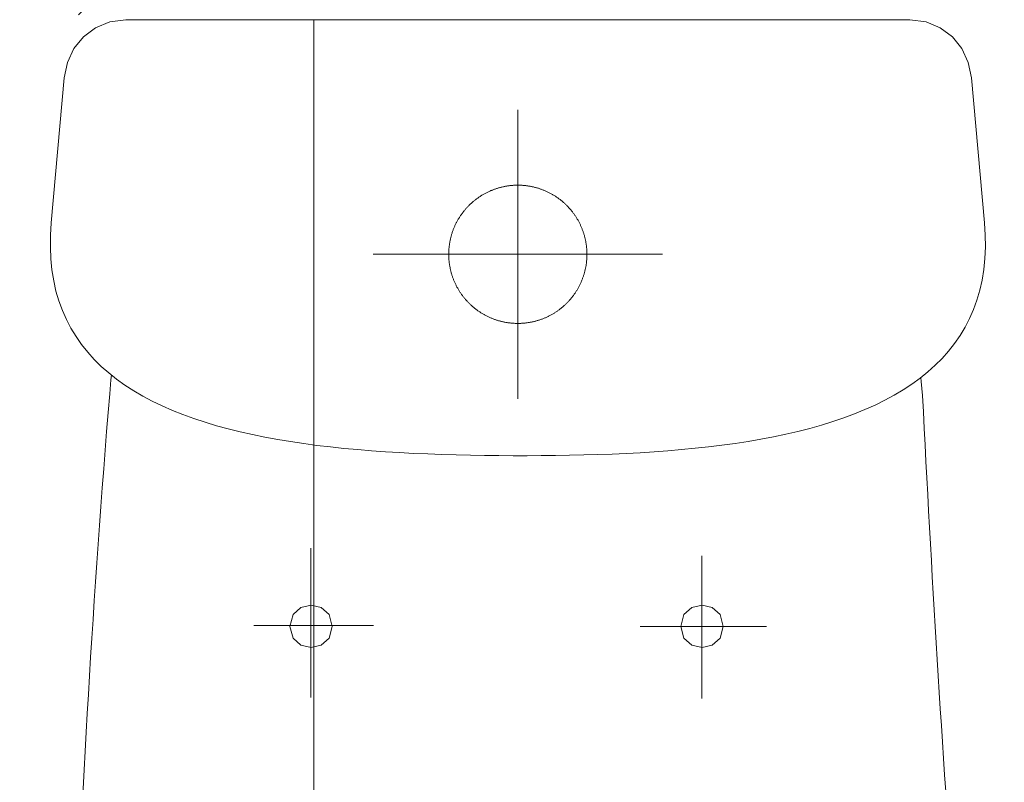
# Model space of a CAD drawing. Header units: centimetres. Extents: x 88729 to 133553, y -16225 to 14174.
# Tile 154 of 231: x 91598 to 91637, y -6344 to -6314. Entities that reach past the tile are written whole.
import ezdxf
from ezdxf.enums import TextEntityAlignment as Align

# ---------------------------------------------------------------- set-up
doc = ezdxf.new("R2010")
doc.units = ezdxf.units.CM
doc.layers.add('A-ARMATURA', color=252, linetype='Continuous', lineweight=5)
doc.layers.add('rz_zelbet', color=252, linetype='Continuous', lineweight=20)
for name, color, linetype in [('A-SUFITY', 252, 'Continuous'), ('E_PODKLAD', 7, 'Continuous'), ('R-MET-IWE', 252, 'Continuous')]:
    doc.layers.add(name, color=color, linetype=linetype)
doc.styles.get("Standard").update_dxf_attribs({"font": 'txt.shx'})

# ---------------------------------------------------------------- blocks, each defined once
blk = doc.blocks.new('A$C04280096')
at = {"layer": 'A-ARMATURA'}
for p, q in [((-161.82, -0.83), (-155.43, 0)), ((-155.43, 0), (155.43, 0)), ((155.43, 0), (161.82, -0.83)), ((-172.25, -6.79), (-167.48, -3.17)), ((-167.48, -3.17), (-161.82, -0.83)), ((161.82, -0.83), (167.48, -3.17)), ((167.48, -3.17), (172.25, -6.79)), ((-176, -11.46), (-172.25, -6.79)), ((172.25, -6.79), (176, -11.47)), ((-178.58, -16.96), (-176, -11.46)), ((176, -11.47), (178.58, -16.97)), ((-179.85, -23.06), (-178.58, -16.96)), ((178.58, -16.97), (179.85, -23.06)), ((-184.97, -80.5), (-179.85, -23.06)), ((179.85, -23.06), (184.97, -80.5)), ((0, -150.3), (0, -35.69)), ((-6.22, -66.31), (-6.5, -66.38)), ((-5.94, -66.25), (-6.22, -66.31)), ((-5.66, -66.19), (-5.94, -66.25)), ((-5.38, -66.13), (-5.66, -66.19)), ((-5.1, -66.08), (-5.38, -66.13)), ((-4.82, -66.02), (-5.1, -66.08)), ((-4.54, -65.97), (-4.82, -66.02)), ((-4.25, -65.93), (-4.54, -65.97)), ((-3.97, -65.89), (-4.25, -65.93)), ((-3.68, -65.85), (-3.97, -65.89)), ((-3.4, -65.81), (-3.68, -65.85)), ((-3.12, -65.77), (-3.4, -65.81)), ((-2.83, -65.74), (-3.12, -65.77)), ((-2.54, -65.72), (-2.83, -65.74)), ((-2.26, -65.69), (-2.54, -65.72)), ((-1.97, -65.67), (-2.26, -65.69)), ((-1.69, -65.65), (-1.97, -65.67)), ((-1.4, -65.63), (-1.69, -65.65)), ((-1.11, -65.62), (-1.4, -65.63)), ((-0.83, -65.61), (-1.11, -65.62)), ((-0.54, -65.6), (-0.83, -65.61)), ((-0.25, -65.6), (-0.54, -65.6)), ((0.03, -65.6), (-0.25, -65.6)), ((0.32, -65.6), (0.03, -65.6)), ((0.61, -65.6), (0.32, -65.6)), ((0.89, -65.61), (0.61, -65.6)), ((1.18, -65.62), (0.89, -65.61)), ((1.47, -65.64), (1.18, -65.62)), ((1.75, -65.65), (1.47, -65.64)), ((2.04, -65.67), (1.75, -65.65)), ((2.33, -65.7), (2.04, -65.67)), ((2.61, -65.72), (2.33, -65.7)), ((2.9, -65.75), (2.61, -65.72)), ((3.18, -65.78), (2.9, -65.75)), ((3.47, -65.82), (3.18, -65.78)), ((3.75, -65.86), (3.47, -65.82)), ((4.04, -65.9), (3.75, -65.86)), ((4.32, -65.94), (4.04, -65.9)), ((4.6, -65.99), (4.32, -65.94)), ((4.88, -66.04), (4.6, -65.99)), ((5.17, -66.09), (4.88, -66.04)), ((5.45, -66.14), (5.17, -66.09)), ((5.73, -66.2), (5.45, -66.14)), ((6.01, -66.26), (5.73, -66.2)), ((6.29, -66.33), (6.01, -66.26)), ((6.57, -66.4), (6.29, -66.33)), ((-15.13, -70.16), (-15.37, -70.32)), ((-14.89, -70), (-15.13, -70.16)), ((-14.65, -69.84), (-14.89, -70)), ((-14.41, -69.69), (-14.65, -69.84)), ((-14.16, -69.54), (-14.41, -69.69)), ((-13.92, -69.39), (-14.16, -69.54)), ((-13.67, -69.25), (-13.92, -69.39)), ((-13.42, -69.11), (-13.67, -69.25)), ((-13.17, -68.97), (-13.42, -69.11)), ((-12.92, -68.83), (-13.17, -68.97)), ((-12.66, -68.7), (-12.92, -68.83)), ((-12.41, -68.57), (-12.66, -68.7)), ((-12.15, -68.44), (-12.41, -68.57)), ((-11.89, -68.31), (-12.15, -68.44)), ((-11.63, -68.19), (-11.89, -68.31)), ((-11.37, -68.07), (-11.63, -68.19)), ((-11.11, -67.95), (-11.37, -68.07)), ((-10.85, -67.84), (-11.11, -67.95)), ((-10.58, -67.72), (-10.85, -67.84)), ((-10.32, -67.62), (-10.58, -67.72)), ((-10.05, -67.51), (-10.32, -67.62)), ((-9.79, -67.4), (-10.05, -67.51)), ((-9.52, -67.3), (-9.79, -67.4)), ((-9.25, -67.21), (-9.52, -67.3)), ((-8.98, -67.11), (-9.25, -67.21)), ((-8.71, -67.02), (-8.98, -67.11)), ((-8.43, -66.93), (-8.71, -67.02)), ((-8.16, -66.84), (-8.43, -66.93)), ((-7.89, -66.76), (-8.16, -66.84)), ((-7.61, -66.68), (-7.89, -66.76)), ((-7.33, -66.6), (-7.61, -66.68)), ((-7.06, -66.52), (-7.33, -66.6)), ((-6.78, -66.45), (-7.06, -66.52)), ((-6.5, -66.38), (-6.78, -66.45)), ((6.85, -66.47), (6.57, -66.4)), ((7.12, -66.54), (6.85, -66.47)), ((7.4, -66.62), (7.12, -66.54)), ((7.68, -66.69), (7.4, -66.62)), ((7.95, -66.78), (7.68, -66.69)), ((8.22, -66.86), (7.95, -66.78)), ((8.5, -66.95), (8.22, -66.86)), ((8.77, -67.04), (8.5, -66.95)), ((9.04, -67.13), (8.77, -67.04)), ((9.31, -67.23), (9.04, -67.13)), ((9.58, -67.33), (9.31, -67.23)), ((9.85, -67.43), (9.58, -67.33)), ((10.12, -67.53), (9.85, -67.43)), ((10.38, -67.64), (10.12, -67.53)), ((10.65, -67.75), (10.38, -67.64)), ((10.91, -67.86), (10.65, -67.75)), ((11.17, -67.98), (10.91, -67.86)), ((11.43, -68.1), (11.17, -67.98)), ((11.69, -68.22), (11.43, -68.1)), ((11.95, -68.34), (11.69, -68.22)), ((12.21, -68.47), (11.95, -68.34)), ((12.47, -68.6), (12.21, -68.47)), ((12.72, -68.73), (12.47, -68.6)), ((12.98, -68.86), (12.72, -68.73)), ((13.23, -69), (12.98, -68.86)), ((13.48, -69.14), (13.23, -69)), ((13.73, -69.28), (13.48, -69.14)), ((13.97, -69.43), (13.73, -69.28)), ((14.22, -69.58), (13.97, -69.43)), ((14.46, -69.73), (14.22, -69.58)), ((14.71, -69.88), (14.46, -69.73)), ((14.95, -70.03), (14.71, -69.88)), ((15.19, -70.19), (14.95, -70.03)), ((15.43, -70.35), (15.19, -70.19)), ((-19.75, -74.01), (-19.95, -74.21)), ((-19.55, -73.8), (-19.75, -74.01)), ((-19.35, -73.6), (-19.55, -73.8)), ((-19.14, -73.39), (-19.35, -73.6)), ((-18.94, -73.2), (-19.14, -73.39)), ((-18.73, -73), (-18.94, -73.2)), ((-18.52, -72.8), (-18.73, -73)), ((-18.31, -72.61), (-18.52, -72.8)), ((-18.09, -72.42), (-18.31, -72.61)), ((-17.87, -72.23), (-18.09, -72.42)), ((-17.66, -72.05), (-17.87, -72.23)), ((-17.44, -71.86), (-17.66, -72.05)), ((-17.21, -71.68), (-17.44, -71.86)), ((-16.99, -71.5), (-17.21, -71.68)), ((-16.76, -71.32), (-16.99, -71.5)), ((-16.54, -71.15), (-16.76, -71.32)), ((-16.31, -70.98), (-16.54, -71.15)), ((-16.08, -70.81), (-16.31, -70.98)), ((-15.84, -70.64), (-16.08, -70.81)), ((-15.61, -70.48), (-15.84, -70.64)), ((-15.37, -70.32), (-15.61, -70.48)), ((15.66, -70.52), (15.43, -70.35)), ((15.9, -70.68), (15.66, -70.52)), ((16.13, -70.85), (15.9, -70.68)), ((16.36, -71.02), (16.13, -70.85)), ((16.59, -71.19), (16.36, -71.02)), ((16.82, -71.37), (16.59, -71.19)), ((17.04, -71.54), (16.82, -71.37)), ((17.27, -71.72), (17.04, -71.54)), ((17.49, -71.91), (17.27, -71.72)), ((17.71, -72.09), (17.49, -71.91)), ((17.93, -72.28), (17.71, -72.09)), ((18.14, -72.46), (17.93, -72.28)), ((18.36, -72.66), (18.14, -72.46)), ((18.57, -72.85), (18.36, -72.66)), ((18.78, -73.04), (18.57, -72.85)), ((18.99, -73.24), (18.78, -73.04)), ((19.19, -73.44), (18.99, -73.24)), ((19.39, -73.64), (19.19, -73.44)), ((19.6, -73.85), (19.39, -73.64)), ((19.8, -74.05), (19.6, -73.85)), ((19.99, -74.26), (19.8, -74.05)), ((-22.96, -78.04), (-23.11, -78.28)), ((-22.8, -77.8), (-22.96, -78.04)), ((-22.64, -77.57), (-22.8, -77.8)), ((-22.48, -77.33), (-22.64, -77.57)), ((-22.31, -77.09), (-22.48, -77.33)), ((-22.14, -76.86), (-22.31, -77.09)), ((-21.97, -76.63), (-22.14, -76.86)), ((-21.8, -76.4), (-21.97, -76.63)), ((-21.63, -76.17), (-21.8, -76.4)), ((-21.45, -75.95), (-21.63, -76.17)), ((-21.27, -75.73), (-21.45, -75.95)), ((-21.09, -75.5), (-21.27, -75.73)), ((-20.9, -75.28), (-21.09, -75.5)), ((-20.72, -75.07), (-20.9, -75.28)), ((-20.53, -74.85), (-20.72, -75.07)), ((-20.34, -74.64), (-20.53, -74.85)), ((-20.14, -74.42), (-20.34, -74.64)), ((-19.95, -74.21), (-20.14, -74.42)), ((20.19, -74.47), (19.99, -74.26)), ((20.38, -74.69), (20.19, -74.47)), ((20.57, -74.9), (20.38, -74.69)), ((20.76, -75.12), (20.57, -74.9)), ((20.95, -75.33), (20.76, -75.12)), ((21.13, -75.56), (20.95, -75.33)), ((21.31, -75.78), (21.13, -75.56)), ((21.49, -76), (21.31, -75.78)), ((21.67, -76.23), (21.49, -76)), ((21.84, -76.46), (21.67, -76.23)), ((22.01, -76.69), (21.84, -76.46)), ((22.18, -76.92), (22.01, -76.69)), ((22.35, -77.15), (22.18, -76.92)), ((22.51, -77.38), (22.35, -77.15)), ((22.68, -77.62), (22.51, -77.38)), ((22.84, -77.86), (22.68, -77.62)), ((22.99, -78.1), (22.84, -77.86)), ((-185.28, -85.38), (-184.97, -80.5)), ((-25.01, -81.82), (-25.13, -82.08)), ((-24.89, -81.56), (-25.01, -81.82)), ((-24.77, -81.3), (-24.89, -81.56)), ((-24.65, -81.04), (-24.77, -81.3)), ((-24.52, -80.78), (-24.65, -81.04)), ((-24.39, -80.52), (-24.52, -80.78)), ((-24.26, -80.27), (-24.39, -80.52)), ((-24.13, -80.02), (-24.26, -80.27)), ((-23.99, -79.76), (-24.13, -80.02)), ((-23.85, -79.51), (-23.99, -79.76)), ((-23.71, -79.26), (-23.85, -79.51)), ((-23.56, -79.02), (-23.71, -79.26)), ((-23.42, -78.77), (-23.56, -79.02)), ((-23.27, -78.53), (-23.42, -78.77)), ((-23.11, -78.28), (-23.27, -78.53)), ((23.15, -78.34), (22.99, -78.1)), ((23.3, -78.58), (23.15, -78.34)), ((23.45, -78.83), (23.3, -78.58)), ((23.6, -79.08), (23.45, -78.83)), ((23.74, -79.32), (23.6, -79.08)), ((23.88, -79.57), (23.74, -79.32)), ((24.02, -79.82), (23.88, -79.57)), ((24.16, -80.08), (24.02, -79.82)), ((24.29, -80.33), (24.16, -80.08)), ((24.42, -80.58), (24.29, -80.33)), ((24.55, -80.84), (24.42, -80.58)), ((24.68, -81.1), (24.55, -80.84)), ((24.8, -81.36), (24.68, -81.1)), ((24.92, -81.62), (24.8, -81.36)), ((25.04, -81.88), (24.92, -81.62)), ((25.16, -82.14), (25.04, -81.88)), ((184.97, -80.5), (185.28, -85.44)), ((-185.34, -90.09), (-185.28, -85.38)), ((-26.45, -85.87), (-26.53, -86.15)), ((-26.38, -85.59), (-26.45, -85.87)), ((-26.3, -85.32), (-26.38, -85.59)), ((-26.22, -85.04), (-26.3, -85.32)), ((-26.13, -84.77), (-26.22, -85.04)), ((-26.04, -84.49), (-26.13, -84.77)), ((-25.95, -84.22), (-26.04, -84.49)), ((-25.86, -83.95), (-25.95, -84.22)), ((-25.76, -83.68), (-25.86, -83.95)), ((-25.67, -83.41), (-25.76, -83.68)), ((-25.56, -83.14), (-25.67, -83.41)), ((-25.46, -82.88), (-25.56, -83.14)), ((-25.35, -82.61), (-25.46, -82.88)), ((-25.24, -82.34), (-25.35, -82.61)), ((-25.13, -82.08), (-25.24, -82.34)), ((25.27, -82.41), (25.16, -82.14)), ((25.38, -82.67), (25.27, -82.41)), ((25.48, -82.94), (25.38, -82.67)), ((25.59, -83.21), (25.48, -82.94)), ((25.69, -83.47), (25.59, -83.21)), ((25.79, -83.74), (25.69, -83.47)), ((25.88, -84.01), (25.79, -83.74)), ((25.98, -84.29), (25.88, -84.01)), ((26.07, -84.56), (25.98, -84.29)), ((26.15, -84.83), (26.07, -84.56)), ((26.24, -85.11), (26.15, -84.83)), ((26.32, -85.38), (26.24, -85.11)), ((26.4, -85.66), (26.32, -85.38)), ((26.47, -85.93), (26.4, -85.66)), ((185.28, -85.44), (185.34, -90.2)), ((-27.18, -89.52), (-27.21, -89.81)), ((-27.14, -89.24), (-27.18, -89.52)), ((-27.1, -88.96), (-27.14, -89.24)), ((-27.05, -88.67), (-27.1, -88.96)), ((-27.01, -88.39), (-27.05, -88.67)), ((-26.96, -88.11), (-27.01, -88.39)), ((-26.9, -87.82), (-26.96, -88.11)), ((-26.85, -87.54), (-26.9, -87.82)), ((-26.79, -87.26), (-26.85, -87.54)), ((-26.73, -86.98), (-26.79, -87.26)), ((-26.66, -86.7), (-26.73, -86.98)), ((-26.6, -86.42), (-26.66, -86.7)), ((-26.53, -86.15), (-26.6, -86.42)), ((26.54, -86.21), (26.47, -85.93)), ((26.61, -86.49), (26.54, -86.21)), ((26.68, -86.77), (26.61, -86.49)), ((26.74, -87.05), (26.68, -86.77)), ((26.8, -87.33), (26.74, -87.05)), ((26.86, -87.61), (26.8, -87.33)), ((26.92, -87.89), (26.86, -87.61)), ((26.97, -88.17), (26.92, -87.89)), ((27.02, -88.46), (26.97, -88.17)), ((27.06, -88.74), (27.02, -88.46)), ((27.11, -89.02), (27.06, -88.74)), ((27.15, -89.31), (27.11, -89.02)), ((27.18, -89.59), (27.15, -89.31)), ((27.22, -89.88), (27.18, -89.59)), ((-185.15, -94.62), (-185.34, -90.09)), ((-57.3, -92.99), (57.3, -92.99)), ((-27.39, -92.67), (-27.4, -92.96)), ((-27.4, -92.96), (-27.39, -93.24)), ((-27.38, -92.1), (-27.39, -92.38)), ((-27.39, -92.38), (-27.39, -92.67)), ((-27.39, -93.24), (-27.39, -93.53)), ((-27.39, -93.53), (-27.38, -93.82)), ((-27.37, -91.81), (-27.38, -92.1)), ((-27.36, -91.52), (-27.37, -91.81)), ((-27.34, -91.24), (-27.36, -91.52)), ((-27.32, -90.95), (-27.34, -91.24)), ((-27.3, -90.67), (-27.32, -90.95)), ((-27.27, -90.38), (-27.3, -90.67)), ((-27.24, -90.09), (-27.27, -90.38)), ((-27.21, -89.81), (-27.24, -90.09)), ((27.25, -90.16), (27.22, -89.88)), ((27.28, -90.45), (27.25, -90.16)), ((27.3, -90.73), (27.28, -90.45)), ((27.32, -91.02), (27.3, -90.73)), ((27.34, -91.3), (27.32, -91.02)), ((27.36, -91.59), (27.34, -91.3)), ((27.37, -91.88), (27.36, -91.59)), ((27.38, -92.16), (27.37, -91.88)), ((27.39, -92.45), (27.38, -92.16)), ((27.38, -93.89), (27.39, -93.6)), ((27.39, -92.74), (27.39, -92.45)), ((27.4, -93.03), (27.39, -92.74)), ((27.39, -93.32), (27.4, -93.03)), ((27.39, -93.6), (27.39, -93.32)), ((27.4, -92.99), (27.4, -92.99)), ((27.4, -93.03), (27.4, -93.03)), ((185.34, -90.2), (185.15, -94.79)), ((-184.71, -99), (-185.15, -94.62)), ((-27.38, -93.82), (-27.37, -94.1)), ((-27.37, -94.1), (-27.36, -94.39)), ((-27.36, -94.39), (-27.34, -94.68)), ((-27.34, -94.68), (-27.32, -94.96)), ((-27.32, -94.96), (-27.3, -95.25)), ((-27.3, -95.25), (-27.28, -95.54)), ((-27.28, -95.54), (-27.25, -95.82)), ((-27.25, -95.82), (-27.22, -96.11)), ((-27.22, -96.11), (-27.18, -96.39)), ((-27.18, -96.39), (-27.15, -96.68)), ((-27.15, -96.68), (-27.11, -96.96)), ((-27.11, -96.96), (-27.06, -97.24)), ((-27.06, -97.24), (-27.02, -97.53)), ((-27.02, -97.53), (-26.97, -97.81)), ((27.01, -97.6), (27.05, -97.32)), ((27.05, -97.32), (27.1, -97.03)), ((27.1, -97.03), (27.14, -96.75)), ((27.14, -96.75), (27.17, -96.46)), ((27.17, -96.46), (27.21, -96.18)), ((27.21, -96.18), (27.24, -95.89)), ((27.24, -95.89), (27.27, -95.61)), ((27.27, -95.61), (27.3, -95.32)), ((27.3, -95.32), (27.32, -95.04)), ((27.32, -95.04), (27.34, -94.75)), ((27.34, -94.75), (27.36, -94.46)), ((27.36, -94.46), (27.37, -94.18)), ((27.37, -94.18), (27.38, -93.89)), ((185.15, -94.79), (184.7, -99.21)), ((-184.04, -103.2), (-184.71, -99)), ((-26.97, -97.81), (-26.92, -98.09)), ((-26.92, -98.09), (-26.86, -98.37)), ((-26.86, -98.37), (-26.8, -98.65)), ((-26.8, -98.65), (-26.74, -98.93)), ((-26.74, -98.93), (-26.68, -99.21)), ((-26.68, -99.21), (-26.61, -99.49)), ((-26.61, -99.49), (-26.54, -99.77)), ((-26.54, -99.77), (-26.47, -100.05)), ((-26.47, -100.05), (-26.4, -100.33)), ((-26.4, -100.33), (-26.32, -100.6)), ((-26.32, -100.6), (-26.24, -100.88)), ((-26.24, -100.88), (-26.15, -101.15)), ((-26.15, -101.15), (-26.07, -101.42)), ((-26.07, -101.42), (-25.98, -101.7)), ((26.04, -101.49), (26.13, -101.22)), ((26.13, -101.22), (26.22, -100.95)), ((26.22, -100.95), (26.3, -100.67)), ((26.3, -100.67), (26.38, -100.4)), ((26.38, -100.4), (26.45, -100.12)), ((26.45, -100.12), (26.53, -99.84)), ((26.53, -99.84), (26.6, -99.56)), ((26.6, -99.56), (26.66, -99.28)), ((26.66, -99.28), (26.73, -99)), ((26.73, -99), (26.79, -98.72)), ((26.79, -98.72), (26.85, -98.44)), ((26.85, -98.44), (26.9, -98.16)), ((26.9, -98.16), (26.96, -97.88)), ((26.96, -97.88), (27.01, -97.6)), ((184.7, -99.21), (184.02, -103.46)), ((-183.13, -107.25), (-184.04, -103.2)), ((-25.98, -101.7), (-25.88, -101.97)), ((-25.88, -101.97), (-25.79, -102.24)), ((-25.79, -102.24), (-25.69, -102.51)), ((-25.69, -102.51), (-25.59, -102.78)), ((-25.59, -102.78), (-25.48, -103.04)), ((-25.48, -103.04), (-25.38, -103.31)), ((-25.38, -103.31), (-25.27, -103.58)), ((-25.27, -103.58), (-25.16, -103.84)), ((-25.16, -103.84), (-25.04, -104.1)), ((-25.04, -104.1), (-24.92, -104.36)), ((-24.92, -104.36), (-24.8, -104.62)), ((-24.8, -104.62), (-24.68, -104.88)), ((-24.68, -104.88), (-24.55, -105.14)), ((-24.55, -105.14), (-24.43, -105.4)), ((24.39, -105.46), (24.52, -105.21)), ((24.52, -105.21), (24.65, -104.95)), ((24.65, -104.95), (24.77, -104.69)), ((24.77, -104.69), (24.89, -104.43)), ((24.89, -104.43), (25.01, -104.17)), ((25.01, -104.17), (25.13, -103.91)), ((25.13, -103.91), (25.24, -103.64)), ((25.24, -103.64), (25.35, -103.38)), ((25.35, -103.38), (25.46, -103.11)), ((25.46, -103.11), (25.56, -102.85)), ((25.56, -102.85), (25.66, -102.58)), ((25.66, -102.58), (25.76, -102.31)), ((25.76, -102.31), (25.86, -102.04)), ((25.86, -102.04), (25.95, -101.77)), ((25.95, -101.77), (26.04, -101.49)), ((184.02, -103.46), (183.1, -107.54)), ((-182, -111.14), (-183.13, -107.25)), ((-24.43, -105.4), (-24.29, -105.65)), ((-24.29, -105.65), (-24.16, -105.91)), ((-24.16, -105.91), (-24.02, -106.16)), ((-24.02, -106.16), (-23.88, -106.41)), ((-23.88, -106.41), (-23.74, -106.66)), ((-23.74, -106.66), (-23.6, -106.91)), ((-23.6, -106.91), (-23.45, -107.15)), ((-23.45, -107.15), (-23.3, -107.4)), ((-23.3, -107.4), (-23.15, -107.64)), ((-23.15, -107.64), (-23, -107.88)), ((-23, -107.88), (-22.84, -108.12)), ((-22.84, -108.12), (-22.68, -108.36)), ((-22.68, -108.36), (-22.52, -108.6)), ((-22.52, -108.6), (-22.35, -108.83)), ((-22.35, -108.83), (-22.18, -109.07)), ((-22.18, -109.07), (-22.01, -109.3)), ((21.97, -109.36), (22.14, -109.13)), ((22.14, -109.13), (22.31, -108.89)), ((22.31, -108.89), (22.47, -108.66)), ((22.47, -108.66), (22.64, -108.42)), ((22.64, -108.42), (22.8, -108.18)), ((22.8, -108.18), (22.96, -107.94)), ((22.96, -107.94), (23.11, -107.7)), ((23.11, -107.7), (23.26, -107.46)), ((23.26, -107.46), (23.41, -107.22)), ((23.41, -107.22), (23.56, -106.97)), ((23.56, -106.97), (23.71, -106.72)), ((23.71, -106.72), (23.85, -106.47)), ((23.85, -106.47), (23.99, -106.22)), ((23.99, -106.22), (24.13, -105.97)), ((24.13, -105.97), (24.26, -105.72)), ((24.26, -105.72), (24.39, -105.46)), ((183.1, -107.54), (181.95, -111.46)), ((-180.65, -114.88), (-182, -111.14)), ((-22.01, -109.3), (-21.84, -109.53)), ((-21.84, -109.53), (-21.67, -109.76)), ((-21.67, -109.76), (-21.49, -109.98)), ((-21.49, -109.98), (-21.31, -110.21)), ((-21.31, -110.21), (-21.13, -110.43)), ((-21.13, -110.43), (-20.95, -110.65)), ((-20.95, -110.65), (-20.76, -110.87)), ((-20.76, -110.87), (-20.57, -111.08)), ((-20.57, -111.08), (-20.38, -111.3)), ((-20.38, -111.3), (-20.19, -111.51)), ((-20.19, -111.51), (-19.99, -111.72)), ((-19.99, -111.72), (-19.8, -111.93)), ((-19.8, -111.93), (-19.6, -112.13)), ((-19.6, -112.13), (-19.4, -112.34)), ((-19.4, -112.34), (-19.19, -112.54)), ((-19.19, -112.54), (-18.99, -112.74)), ((-18.99, -112.74), (-18.78, -112.94)), ((-18.78, -112.94), (-18.57, -113.13)), ((-18.57, -113.13), (-18.36, -113.33)), ((18.3, -113.38), (18.52, -113.18)), ((18.52, -113.18), (18.73, -112.99)), ((18.73, -112.99), (18.94, -112.79)), ((18.94, -112.79), (19.14, -112.59)), ((19.14, -112.59), (19.35, -112.39)), ((19.35, -112.39), (19.55, -112.19)), ((19.55, -112.19), (19.75, -111.98)), ((19.75, -111.98), (19.95, -111.77)), ((19.95, -111.77), (20.14, -111.56)), ((20.14, -111.56), (20.33, -111.35)), ((20.33, -111.35), (20.53, -111.14)), ((20.53, -111.14), (20.71, -110.92)), ((20.71, -110.92), (20.9, -110.7)), ((20.9, -110.7), (21.09, -110.48)), ((21.09, -110.48), (21.27, -110.26)), ((21.27, -110.26), (21.45, -110.04)), ((21.45, -110.04), (21.62, -109.81)), ((21.62, -109.81), (21.8, -109.59)), ((21.8, -109.59), (21.97, -109.36)), ((181.95, -111.46), (180.58, -115.23)), ((-179.08, -118.47), (-180.65, -114.88)), ((-18.36, -113.33), (-18.14, -113.52)), ((-18.14, -113.52), (-17.93, -113.71)), ((-17.93, -113.71), (-17.71, -113.89)), ((-17.71, -113.89), (-17.49, -114.08)), ((-17.49, -114.08), (-17.27, -114.26)), ((-17.27, -114.26), (-17.04, -114.44)), ((-17.04, -114.44), (-16.82, -114.62)), ((-16.82, -114.62), (-16.59, -114.79)), ((-16.59, -114.79), (-16.36, -114.96)), ((-16.36, -114.96), (-16.13, -115.14)), ((-16.13, -115.14), (-15.9, -115.3)), ((-15.9, -115.3), (-15.66, -115.47)), ((-15.66, -115.47), (-15.43, -115.63)), ((-15.43, -115.63), (-15.19, -115.79)), ((-15.19, -115.79), (-14.95, -115.95)), ((-14.95, -115.95), (-14.71, -116.1)), ((-14.71, -116.1), (-14.47, -116.26)), ((-14.47, -116.26), (-14.22, -116.41)), ((-14.22, -116.41), (-13.98, -116.55)), ((-13.98, -116.55), (-13.73, -116.7)), ((-13.73, -116.7), (-13.48, -116.84)), ((-13.48, -116.84), (-13.23, -116.98)), ((-13.23, -116.98), (-12.98, -117.12)), ((12.91, -117.15), (13.17, -117.02)), ((13.17, -117.02), (13.42, -116.88)), ((13.42, -116.88), (13.67, -116.74)), ((13.67, -116.74), (13.91, -116.59)), ((13.91, -116.59), (14.16, -116.44)), ((14.16, -116.44), (14.41, -116.3)), ((14.41, -116.3), (14.65, -116.14)), ((14.65, -116.14), (14.89, -115.99)), ((14.89, -115.99), (15.13, -115.83)), ((15.13, -115.83), (15.37, -115.67)), ((15.37, -115.67), (15.6, -115.51)), ((15.6, -115.51), (15.84, -115.34)), ((15.84, -115.34), (16.07, -115.18)), ((16.07, -115.18), (16.3, -115.01)), ((16.3, -115.01), (16.53, -114.84)), ((16.53, -114.84), (16.76, -114.66)), ((16.76, -114.66), (16.99, -114.49)), ((16.99, -114.49), (17.21, -114.31)), ((17.21, -114.31), (17.43, -114.12)), ((17.43, -114.12), (17.65, -113.94)), ((17.65, -113.94), (17.87, -113.76)), ((17.87, -113.76), (18.09, -113.57)), ((18.09, -113.57), (18.3, -113.38)), ((180.58, -115.23), (178.98, -118.84)), ((-177.3, -121.91), (-179.08, -118.47)), ((-12.98, -117.12), (-12.72, -117.25)), ((-12.72, -117.25), (-12.47, -117.39)), ((-12.47, -117.39), (-12.21, -117.52)), ((-12.21, -117.52), (-11.96, -117.64)), ((-11.96, -117.64), (-11.7, -117.77)), ((-11.7, -117.77), (-11.44, -117.89)), ((-11.44, -117.89), (-11.18, -118.01)), ((-11.18, -118.01), (-10.91, -118.12)), ((-10.91, -118.12), (-10.65, -118.23)), ((-10.65, -118.23), (-10.38, -118.34)), ((-10.38, -118.34), (-10.12, -118.45)), ((-10.12, -118.45), (-9.85, -118.56)), ((-9.85, -118.56), (-9.58, -118.66)), ((-9.58, -118.66), (-9.31, -118.76)), ((-9.31, -118.76), (-9.04, -118.85)), ((-9.04, -118.85), (-8.77, -118.95)), ((-8.77, -118.95), (-8.5, -119.04)), ((-8.5, -119.04), (-8.23, -119.12)), ((-8.23, -119.12), (-7.95, -119.21)), ((-7.95, -119.21), (-7.68, -119.29)), ((-7.68, -119.29), (-7.4, -119.37)), ((-7.4, -119.37), (-7.13, -119.45)), ((-7.13, -119.45), (-6.85, -119.52)), ((-6.85, -119.52), (-6.57, -119.59)), ((-6.57, -119.59), (-6.29, -119.66)), ((-6.29, -119.66), (-6.01, -119.72)), ((-6.01, -119.72), (-5.73, -119.78)), ((-5.73, -119.78), (-5.45, -119.84)), ((-5.45, -119.84), (-5.17, -119.9)), ((-5.17, -119.9), (-4.89, -119.95)), ((-4.89, -119.95), (-4.6, -120)), ((-4.6, -120), (-4.32, -120.04)), ((-4.32, -120.04), (-4.04, -120.09)), ((-4.04, -120.09), (-3.75, -120.13)), ((-3.75, -120.13), (-3.47, -120.17)), ((-3.47, -120.17), (-3.18, -120.2)), ((-3.18, -120.2), (-2.9, -120.23)), ((-2.9, -120.23), (-2.61, -120.26)), ((-2.61, -120.26), (-2.33, -120.29)), ((-2.33, -120.29), (-2.04, -120.31)), ((-2.04, -120.31), (-1.76, -120.33)), ((-1.76, -120.33), (-1.47, -120.35)), ((-1.47, -120.35), (-1.18, -120.36)), ((-1.18, -120.36), (-0.9, -120.37)), ((-0.9, -120.37), (-0.61, -120.38)), ((-0.61, -120.38), (-0.32, -120.39)), ((-0.32, -120.39), (-0.04, -120.39)), ((-0.04, -120.39), (0.25, -120.39)), ((0.25, -120.39), (0.54, -120.38)), ((0.54, -120.38), (0.82, -120.38)), ((0.82, -120.38), (1.11, -120.37)), ((1.11, -120.37), (1.4, -120.35)), ((1.4, -120.35), (1.68, -120.34)), ((1.68, -120.34), (1.97, -120.32)), ((1.97, -120.32), (2.26, -120.29)), ((2.26, -120.29), (2.54, -120.27)), ((2.54, -120.27), (2.83, -120.24)), ((2.83, -120.24), (3.11, -120.21)), ((3.11, -120.21), (3.4, -120.18)), ((3.4, -120.18), (3.68, -120.14)), ((3.68, -120.14), (3.97, -120.1)), ((3.97, -120.1), (4.25, -120.06)), ((4.25, -120.06), (4.53, -120.01)), ((4.53, -120.01), (4.82, -119.96)), ((4.82, -119.96), (5.1, -119.91)), ((5.1, -119.91), (5.38, -119.85)), ((5.38, -119.85), (5.66, -119.8)), ((5.66, -119.8), (5.94, -119.74)), ((5.94, -119.74), (6.22, -119.67)), ((6.22, -119.67), (6.5, -119.61)), ((6.5, -119.61), (6.78, -119.54)), ((6.78, -119.54), (7.06, -119.46)), ((7.06, -119.46), (7.33, -119.39)), ((7.33, -119.39), (7.61, -119.31)), ((7.61, -119.31), (7.88, -119.23)), ((7.88, -119.23), (8.16, -119.15)), ((8.16, -119.15), (8.43, -119.06)), ((8.43, -119.06), (8.7, -118.97)), ((8.7, -118.97), (8.97, -118.88)), ((8.97, -118.88), (9.25, -118.78)), ((9.25, -118.78), (9.52, -118.68)), ((9.52, -118.68), (9.78, -118.58)), ((9.78, -118.58), (10.05, -118.48)), ((10.05, -118.48), (10.32, -118.37)), ((10.32, -118.37), (10.58, -118.26)), ((10.58, -118.26), (10.85, -118.15)), ((10.85, -118.15), (11.11, -118.03)), ((11.11, -118.03), (11.37, -117.92)), ((11.37, -117.92), (11.63, -117.8)), ((11.63, -117.8), (11.89, -117.67)), ((11.89, -117.67), (12.15, -117.55)), ((12.15, -117.55), (12.4, -117.42)), ((12.4, -117.42), (12.66, -117.29)), ((12.66, -117.29), (12.91, -117.15)), ((178.98, -118.84), (177.18, -122.29)), ((-175.32, -125.21), (-177.3, -121.91)), ((177.18, -122.29), (175.16, -125.6)), ((-173.14, -128.36), (-175.32, -125.21)), ((-170.76, -131.37), (-173.14, -128.36)), ((172.95, -128.76), (170.54, -131.78)), ((175.16, -125.6), (172.95, -128.76)), ((-168.2, -134.25), (-170.76, -131.37)), ((170.54, -131.78), (167.94, -134.67)), ((-165.45, -137), (-168.2, -134.25)), ((167.94, -134.67), (165.16, -137.41)), ((-162.53, -139.61), (-165.45, -137)), ((-159.44, -142.1), (-162.53, -139.61)), ((162.19, -140.02), (159.06, -142.51)), ((165.16, -137.41), (162.19, -140.02)), ((-160.46, -148.9), (-159.94, -143.35)), ((-159.94, -143.35), (-159.8, -141.81)), ((-156.18, -144.47), (-159.44, -142.1)), ((159.06, -142.51), (155.76, -144.86)), ((161.15, -140.85), (161.32, -142.74)), ((161.32, -142.74), (161.82, -148.3)), ((-152.76, -146.71), (-156.18, -144.47)), ((-149.19, -148.84), (-152.76, -146.71)), ((152.29, -147.1), (148.67, -149.21)), ((155.76, -144.86), (152.29, -147.1)), ((-145.47, -150.85), (-149.19, -148.84)), ((-141.61, -152.75), (-145.47, -150.85)), ((144.91, -151.21), (140.99, -153.1)), ((148.67, -149.21), (144.91, -151.21)), ((-137.6, -154.55), (-141.61, -152.75)), ((-133.47, -156.23), (-137.6, -154.55)), ((136.94, -154.87), (132.76, -156.54)), ((140.99, -153.1), (136.94, -154.87)), ((-129.21, -157.82), (-133.47, -156.23)), ((-124.83, -159.3), (-129.21, -157.82)), ((-120.34, -160.69), (-124.83, -159.3)), ((124.02, -159.56), (119.47, -160.93)), ((128.45, -158.1), (124.02, -159.56)), ((132.76, -156.54), (128.45, -158.1)), ((-115.74, -161.98), (-120.34, -160.69)), ((-111.03, -163.18), (-115.74, -161.98)), ((-106.22, -164.3), (-111.03, -163.18)), ((110.06, -163.38), (105.2, -164.47)), ((114.82, -162.2), (110.06, -163.38)), ((119.47, -160.93), (114.82, -162.2)), ((-101.32, -165.33), (-106.22, -164.3)), ((-96.34, -166.28), (-101.32, -165.33)), ((-91.27, -167.15), (-96.34, -166.28)), ((-86.13, -167.94), (-91.27, -167.15)), ((90.09, -167.25), (84.9, -168.03)), ((95.21, -166.41), (90.09, -167.25)), ((100.25, -165.48), (95.21, -166.41)), ((105.2, -164.47), (100.25, -165.48)), ((-80.92, -168.66), (-86.13, -167.94)), ((-75.64, -169.31), (-80.92, -168.66)), ((-70.3, -169.9), (-75.64, -169.31)), ((-64.91, -170.42), (-70.3, -169.9)), ((-59.47, -170.88), (-64.91, -170.42)), ((-53.99, -171.29), (-59.47, -170.88)), ((-48.48, -171.63), (-53.99, -171.29)), ((-42.93, -171.93), (-48.48, -171.63)), ((46.93, -171.61), (41.35, -171.9)), ((52.49, -171.27), (46.93, -171.61)), ((58.01, -170.88), (52.49, -171.27)), ((63.5, -170.43), (58.01, -170.88)), ((68.93, -169.93), (63.5, -170.43)), ((74.31, -169.36), (68.93, -169.93)), ((79.64, -168.73), (74.31, -169.36)), ((84.9, -168.03), (79.64, -168.73)), ((-37.36, -172.18), (-42.93, -171.93)), ((-31.76, -172.38), (-37.36, -172.18)), ((-26.15, -172.54), (-31.76, -172.38)), ((-20.54, -172.66), (-26.15, -172.54)), ((-14.92, -172.75), (-20.54, -172.66)), ((-9.3, -172.8), (-14.92, -172.75)), ((-3.69, -172.82), (-9.3, -172.8)), ((1.9, -172.81), (-3.69, -172.82)), ((7.53, -172.78), (1.9, -172.81)), ((1.9, -172.81), (1.9, -172.81)), ((13.18, -172.71), (7.53, -172.78)), ((18.82, -172.62), (13.18, -172.71)), ((24.47, -172.5), (18.82, -172.62)), ((30.11, -172.34), (24.47, -172.5)), ((35.74, -172.14), (30.11, -172.34)), ((41.35, -171.9), (35.74, -172.14)), ((82.03, -209.47), (82.03, -268.73)), ((-72.95, -212.51), (-72.95, -269.03)), ((-80.17, -235.82), (-77.06, -233.02)), ((-77.06, -233.02), (-73.01, -232.08)), ((-73.01, -232.08), (-68.97, -233.02)), ((-68.97, -233.02), (-65.86, -235.82)), ((74.8, -235.82), (77.92, -233.02)), ((77.92, -233.02), (81.96, -232.08)), ((81.96, -232.08), (86.01, -233.02)), ((86.01, -233.02), (89.12, -235.82)), ((-81.42, -240.48), (-80.17, -235.82)), ((-65.86, -235.82), (-64.61, -240.48)), ((73.56, -240.48), (74.8, -235.82)), ((89.12, -235.82), (90.37, -240.48)), ((-98.64, -240.47), (-48.47, -240.47)), ((-80.17, -245.15), (-81.42, -240.48)), ((-64.61, -240.49), (-65.86, -245.15)), ((-64.61, -240.48), (-64.61, -240.49)), ((57.18, -240.16), (104.61, -240.16)), ((74.8, -245.15), (73.56, -240.48)), ((90.37, -240.49), (89.12, -245.15)), ((90.37, -240.48), (90.37, -240.49)), ((-77.06, -247.95), (-80.17, -245.15)), ((-65.86, -245.15), (-68.97, -247.95)), ((77.92, -247.95), (74.8, -245.15)), ((89.12, -245.15), (86, -247.95)), ((-73.01, -248.89), (-77.06, -247.95)), ((-68.97, -247.95), (-73.01, -248.89)), ((81.96, -248.89), (77.92, -247.95)), ((86, -247.95), (81.96, -248.89))]:
    blk.add_line(p, q, dxfattribs=at)
at = {"layer": 'A-ARMATURA', "linetype": 'Continuous'}
for centre, radius, start, end in [((-5010.96, -574.67), 5190.32, 2.07305, 4.71198), ((-8576.26, 264.4), 8425.94, 355.762455, 357.188478)]:
    blk.add_arc(centre, radius, start, end, dxfattribs=at)
blk = doc.blocks.new('A$C6D4569AD')
at = {"layer": 'A-ARMATURA', "xscale": -0.09999999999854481, "yscale": 0.1000000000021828, "zscale": 0.1, "rotation": 270}
blk.add_blockref('A$C04280096', (15.03, 0), dxfattribs=at)
blk = doc.blocks.new('A$Ce817dbbb')
at = {"layer": 'rz_zelbet', "lineweight": 9, "ltscale": 0.1}
h = blk.add_hatch(dxfattribs=at)
h.set_pattern_fill('ANSI33', color=252, scale=40, style=0)
h.set_pattern_definition([(45, (-34116.379, 15027.049), (-7.0710678, 7.0710678), []), (45, (-34109.308, 15027.049), (-7.0710678, 7.0710678), [5, -2.5])])
h.paths.add_polyline_path([(176.104, -16754.017), (201.104, -16754.017), (201.104, -16779.017), (176.104, -16779.017)])
h.paths.add_polyline_path([(656.104, -16754.017), (681.104, -16754.017), (681.104, -16779.017), (656.104, -16779.017)])
at = {"layer": 'A-SUFITY', "lineweight": 0, "ltscale": 0.1}
blk.add_line((207.604, -16779.017), (207.604, -17079.017), dxfattribs=at)
at = {"layer": 'A-ARMATURA', "color": 252, "lineweight": 9, "rotation": 90}
blk.add_blockref('A$C6D4569AD', (215.688, -16794.047), dxfattribs=at)
at = {"layer": 'R-MET-IWE', "color": 252, "lineweight": 9, "width": 0.75}
for tag, rotation, p in [('0-', 90, (-1139.045, -4143.611)), ('0-', 90, (-1113.045, -4143.611)), ('0-', 90, (-1087.045, -4143.611)), ('2-', 90, (-796.045, -4143.611)), ('2-', 90, (-505.045, -4143.611)), ('0-', 90, (-480.045, -4143.611)), ('0-', 90, (-456.045, -4143.611)), ('2-', 90, (-166.045, -4143.611)), ('2-', 90, (-625.663, -4833.611)), ('2-', 90, (-599.663, -4833.611)), ('2-', 90, (-573.663, -4833.611)), ('0-', 180, (-2169.638, -4848.468)), ('0-', 180, (-2169.638, -4873.468)), ('0-', 180, (-2169.638, -4899.468)), ('-2', 90, (-1661.47, -4961.645)), ('-2', 90, (-1636.47, -4961.645)), ('0-', 270, (-1489.782, -4968.061)), ('0-', 270, (-1464.782, -4968.061)), ('0-', 270, (-1439.782, -4968.061)), ('0-', 270, (-1364.782, -4968.061)), ('0-', 270, (-1339.782, -4968.061)), ('0-', 270, (-1314.782, -4968.061)), ('0-', 270, (328.218, -4968.061)), ('0-', 270, (354.218, -4968.061)), ('0-', 270, (1256.218, -4968.061)), ('0-', 270, (1282.218, -4968.061)), ('0-', 90, (-513.045, -5496.611)), ('0-', 90, (-487.045, -5496.611)), ('K.S.-', 90, (-487.045, -5766.111)), ('0-', 90, (-513.045, -5766.111)), ('1-', 90, (-539.045, -6114.611)), ('0-', 90, (-513.045, -6114.611)), ('0-', 90, (-487.045, -6114.611)), ('0-', 90, (301.955, -6545.611)), ('0-', 90, (327.955, -6545.611)), ('0-', 90, (353.955, -6545.611)), ('0-', 90, (416.113, -6545.611)), ('0-', 90, (1255.955, -6545.611)), ('0-', 90, (1281.955, -6545.611)), ('1-', 90, (2382.955, -6845.611)), ('1-', 90, (2408.955, -6845.611)), ('1-', 90, (2434.955, -6845.611)), ('1-', 90, (2827.955, -6845.611)), ('1-', 90, (2853.955, -6845.611)), ('1-', 90, (2879.955, -6845.611)), ('<-2', 90, (-910.64, -10482.409)), ('2->', 90, (-718.146, -10854.38)), ('2->', 90, (-692.146, -10854.38)), ('2->', 90, (-744.146, -10870.803)), ('-0', 90, (-186.093, -12450.121)), ('1-', 90, (2264.472, -12866.38)), ('1-', 90, (2290.472, -12866.38)), ('1-', 90, (2316.472, -12866.38)), ('1-', 90, (2709.472, -12866.38)), ('1-', 90, (2735.472, -12866.38)), ('1-', 90, (2761.472, -12866.38)), ('<-KL', 90, (-700.012, -16780.913)), ('-0', 90, (-179.939, -18957.533)), ('0->', 90, (-1257.528, -23179.046)), ('0->', 90, (-1231.528, -23179.046)), ('0->', 90, (-1205.528, -23179.046)), ('0->', 90, (-600.528, -23179.046)), ('0->', 90, (-574.528, -23179.046)), ('0->', 90, (-1692.528, -24074.046)), ('0->', 90, (-1666.528, -24074.046)), ('0->', 90, (-1640.528, -24074.046)), ('0->', 90, (-1486.528, -24074.046)), ('0->', 90, (-1460.528, -24074.046)), ('0->', 90, (-1434.528, -24074.046)), ('<-0', 90, (-499.818, -24383.565)), ('<-0', 90, (-298.109, -24383.565)), ('<-0', 180, (-587.122, -25088.859)), ('<-0', 270, (-496.631, -25202.677)), ('<-0', 180, (-1353.253, -25419.359)), ('<-0', 180, (-1187.253, -25444.101)), ('<-0', 90, (-179.614, -25454.222)), ('<-0', 90, (-69.593, -26375.359)), ('<-0', 90, (-43.593, -26375.359))]:
    blk.add_attdef(tag, text='', height=17, rotation=rotation, dxfattribs=at).set_placement(p, align=Align.MIDDLE)
for tag, p in [('2-', (1424.812, -4179.204)), ('2-', (1424.812, -4205.204)), ('K.S.-', (-76.891, -4264.204)), ('KL-', (-613.132, -4292.185)), ('1-', (-613.132, -4312.185)), ('1-', (-613.132, -4332.185)), ('K.S.-', (1414.126, -4333.662)), ('0-', (-70.188, -4341.204)), ('0-', (469.812, -4341.204)), ('1-', (-613.132, -4352.185)), ('0-', (1424.812, -4361.204)), ('0-', (-70.188, -4367.204)), ('1-', (469.812, -4367.204)), ('0-', (1099.812, -4368.204)), ('2-', (1424.812, -4387.204)), ('1-', (-70.188, -4393.204)), ('1-', (469.812, -4393.204)), ('1-', (1099.812, -4394.204)), ('2-', (1424.812, -4413.204)), ('2-', (-70.188, -4419.204)), ('2-', (1099.812, -4420.204)), ('2-', (469.812, -4444.204)), ('K.S.-', (-76.891, -4445.204)), ('2-', (1099.812, -4446.204)), ('2-', (469.812, -4470.204)), ('2-', (-825.188, -4496.204)), ('2-', (-825.188, -4522.204)), ('2-', (-70.188, -4574.204)), ('2-', (-70.188, -4600.204)), ('K.S.-', (1089.126, -4600.662)), ('2-', (1099.812, -4653.204)), ('2-', (-70.188, -4669.204)), ('2-', (1099.812, -4679.204)), ('-1', (1806.777, -4690.779)), ('1-', (-70.188, -4695.204)), ('2-', (1099.812, -4705.204)), ('-1', (1806.777, -4716.295)), ('K.S.-', (-73.204, -4721.204)), ('-1', (1806.777, -4743.07)), ('FR-', (-70.188, -4747.204)), ('0-', (-1066.188, -6382.704)), ('0-', (-1066.188, -6408.704)), ('2-', (1729.812, -6586.204)), ('2-', (1729.812, -6612.204)), ('2-', (1729.812, -6638.204)), ('2-', (1729.812, -6664.204)), ('K.S.-', (469.812, -6788.204)), ('1-', (-962.188, -6915.204)), ('2-', (1729.812, -6923.204)), ('1-', (-460.188, -6923.204)), ('1-', (469.812, -6923.204)), ('2-', (1729.812, -6949.204)), ('1-', (-460.188, -6949.204)), ('1-', (469.812, -6949.204)), ('K.S.-', (2901.812, -6960.204)), ('2-', (1729.812, -6975.204)), ('2-', (1729.812, -7001.204)), ('2-', (-460.188, -7026.204)), ('0-', (469.812, -7026.204)), ('2-', (-460.188, -7052.204)), ('0-', (469.812, -7052.204)), ('2-', (-460.188, -7078.204)), ('2-', (469.812, -7078.204)), ('1-', (2901.812, -7088.204)), ('2-', (469.812, -7104.204)), ('1-', (2901.812, -7114.204)), ('0-', (1729.812, -7131.204)), ('2-', (-460.188, -7141.204)), ('0-', (1729.812, -7157.204)), ('2-', (-460.188, -7167.204)), ('2-', (469.812, -7181.204)), ('2-', (1729.812, -7183.204)), ('0-', (-460.188, -7193.204)), ('2-', (469.812, -7207.204)), ('2-', (1729.812, -7209.204)), ('K.S.-', (-470.874, -7217.662)), ('2-', (469.812, -7233.204)), ('2-', (1729.812, -7235.204)), ('1-', (-460.188, -7245.204)), ('2-', (469.812, -7259.204)), ('2-', (1729.812, -7261.204)), ('2-', (1729.812, -7287.204)), ('2-', (-460.188, -7297.204)), ('2->', (-943.671, -10542.973)), ('-1', (1688.294, -10711.548)), ('-1', (1688.294, -10737.548)), ('-1', (1688.294, -10763.548)), ('<-2', (1685.551, -12605.392)), ('2->', (1611.329, -12636.472)), ('2->', (1611.329, -12658.973)), ('2->', (1590.766, -12684.973)), ('K.S.-', (2783.329, -12980.973)), ('2->', (-578.671, -13046.973)), ('2->', (-578.671, -13072.973)), ('<-2', (-476.881, -13105.942)), ('1-', (2783.329, -13108.973)), ('1-', (2783.329, -13134.973)), ('<-1', (-610.787, -16857.829)), ('<-1', (-610.787, -16877.829)), ('<-1', (1688.294, -17218.96)), ('<-1', (1688.294, -17244.96)), ('<-1', (1688.294, -17270.96)), ('<-1', (-478.914, -18553.429)), ('<-0', (-2287.983, -23879.575)), ('<-0', (-2287.983, -23905.575)), ('<-0', (-2287.983, -23931.575)), ('<-0', (-343.077, -24738.183)), ('<-0', (-478.914, -25059.683))]:
    blk.add_attdef(tag, text='', height=17, dxfattribs=at).set_placement(p, align=Align.MIDDLE)

msp = doc.modelspace()

# ---------------------------------------------------------------- block references
at = {"layer": 'E_PODKLAD'}
msp.add_blockref('A$Ce817dbbb', (91401.874, 10465.391), dxfattribs=at)

doc.saveas('drawing.dxf')
